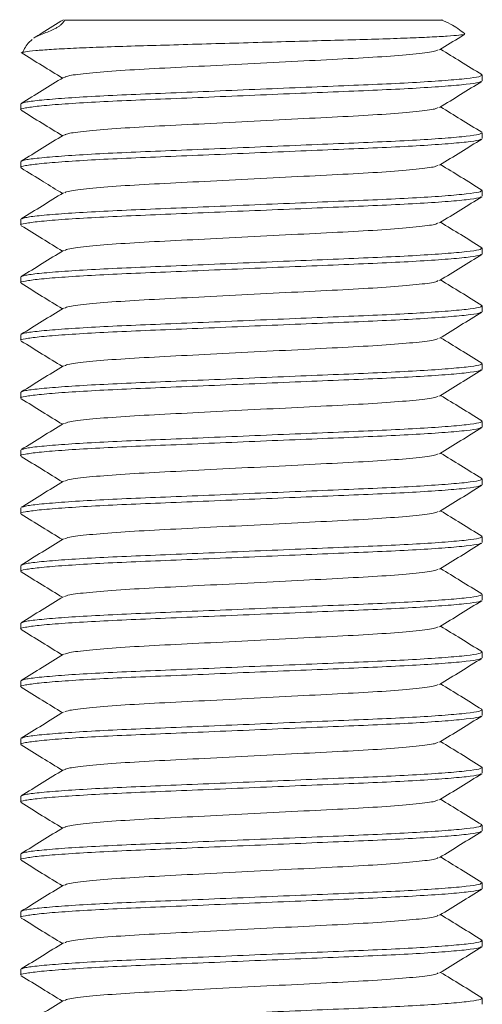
# Model space of a CAD drawing. Header units: millimetres. Extents: x 119 to 206, y 60 to 181.
# Tile 3 of 5: x 130 to 138, y 112 to 129. Entities that reach past the tile are written whole.
import ezdxf

# ---------------------------------------------------------------- set-up
doc = ezdxf.new("R2010")
doc.units = ezdxf.units.MM

msp = doc.modelspace()

# ---------------------------------------------------------------- linework, layer by layer
at = {"color": 7, "linetype": 'Continuous', "lineweight": 15}
for p, q in [((137.643, 128.881), (131.085, 128.881)), ((138.302, 127.938), (138.324, 127.931)), ((138.325, 127.828), (138.325, 127.928)), ((130.325, 127.431), (130.33, 127.428)), ((130.325, 127.428), (130.325, 127.328)), ((138.325, 126.828), (138.325, 126.928)), ((130.325, 126.431), (130.33, 126.428)), ((130.325, 126.428), (130.325, 126.328)), ((138.305, 125.937), (138.324, 125.931)), ((138.325, 125.828), (138.325, 125.928)), ((130.325, 125.431), (130.33, 125.428)), ((130.325, 125.428), (130.325, 125.328)), ((138.305, 124.937), (138.324, 124.931)), ((138.325, 124.828), (138.325, 124.928)), ((130.325, 124.431), (130.33, 124.428)), ((130.325, 124.428), (130.325, 124.328)), ((138.304, 123.938), (138.324, 123.931)), ((138.325, 123.828), (138.325, 123.928)), ((130.325, 123.431), (130.33, 123.428)), ((130.325, 123.428), (130.325, 123.328)), ((138.325, 122.828), (138.325, 122.928)), ((130.325, 122.431), (130.33, 122.428)), ((130.325, 122.428), (130.325, 122.328)), ((138.304, 121.937), (138.324, 121.931)), ((138.325, 121.828), (138.325, 121.928)), ((130.325, 121.431), (130.33, 121.428)), ((130.325, 121.428), (130.325, 121.328)), ((138.305, 120.937), (138.324, 120.931)), ((138.325, 120.828), (138.325, 120.928)), ((130.325, 120.431), (130.33, 120.428)), ((130.325, 120.428), (130.325, 120.328)), ((138.305, 119.937), (138.324, 119.931)), ((138.325, 119.828), (138.325, 119.928)), ((130.325, 119.431), (130.33, 119.428)), ((130.325, 119.428), (130.325, 119.328)), ((138.325, 118.828), (138.325, 118.928)), ((130.325, 118.431), (130.33, 118.428)), ((130.325, 118.428), (130.325, 118.328)), ((138.303, 117.938), (138.324, 117.931)), ((138.325, 117.828), (138.325, 117.928)), ((130.325, 117.431), (130.33, 117.428)), ((130.325, 117.428), (130.325, 117.328)), ((138.305, 116.937), (138.324, 116.931)), ((138.325, 116.828), (138.325, 116.928)), ((130.325, 116.431), (130.33, 116.428)), ((130.325, 116.428), (130.325, 116.328)), ((138.304, 115.938), (138.324, 115.931)), ((138.325, 115.828), (138.325, 115.928)), ((130.325, 115.431), (130.33, 115.428)), ((130.325, 115.428), (130.325, 115.328)), ((138.302, 114.938), (138.324, 114.931)), ((138.325, 114.828), (138.325, 114.928)), ((130.325, 114.431), (130.33, 114.428)), ((130.325, 114.428), (130.325, 114.328)), ((138.325, 113.828), (138.325, 113.928)), ((130.325, 113.431), (130.33, 113.428)), ((130.325, 113.428), (130.325, 113.328)), ((138.305, 112.937), (138.324, 112.931)), ((138.325, 112.828), (138.325, 112.928)), ((130.325, 112.431), (130.33, 112.428)), ((130.325, 112.428), (130.325, 112.328)), ((138.304, 111.937), (138.324, 111.931)), ((138.325, 111.828), (138.325, 111.928))]:
    msp.add_line(p, q, dxfattribs=at)
for points, knots in [([(131.065, 128.889), (130.943, 128.814), (130.771, 128.708), (130.6, 128.602), (130.55, 128.572)], [0, 0, 0, 0, 0.711645, 1, 1, 1, 1]), ([(131.085, 128.881), (131.079, 128.871), (131.069, 128.855), (131.048, 128.826), (131.021, 128.799), (130.996, 128.78), (130.975, 128.766), (130.949, 128.75), (130.914, 128.732), (130.841, 128.697), (130.739, 128.656), (130.637, 128.614), (130.567, 128.585), (130.554, 128.572), (130.552, 128.57)], [0, 0, 0, 0, 0.127335, 0.21958, 0.265995, 0.284585, 0.303349, 0.319896, 0.343284, 0.386753, 0.523144, 0.730976, 0.944303, 1, 1, 1, 1]), ([(138.016, 128.648), (137.938, 128.708), (137.814, 128.805), (137.668, 128.864), (137.613, 128.886)], [0, 0, 0, 0, 0.6250863, 1, 1, 1, 1]), ([(130.348, 128.316), (130.36, 128.322), (130.385, 128.334), (130.565, 128.353), (130.846, 128.374), (131.222, 128.394), (131.688, 128.414), (132.223, 128.432), (132.822, 128.448), (133.453, 128.467), (134.109, 128.485), (134.758, 128.504), (135.396, 128.522), (135.995, 128.539), (136.55, 128.554), (137.029, 128.57), (137.428, 128.588), (137.732, 128.604), (137.933, 128.621), (138.032, 128.635), (138.019, 128.642), (138.014, 128.645)], [0, 0, 0, 0, 0.05256, 0.10909, 0.163123, 0.21873, 0.27266, 0.328154, 0.382111, 0.437691, 0.4907, 0.54526, 0.598032, 0.652334, 0.705124, 0.759505, 0.811299, 0.86462, 0.916011, 0.968891, 1, 1, 1, 1]), ([(130.526, 128.544), (130.508, 128.53), (130.431, 128.47), (130.387, 128.381), (130.353, 128.313)], [0, 0, 0, 0, 0.235439, 1, 1, 1, 1]), ([(137.585, 128.368), (137.707, 128.443), (137.852, 128.532), (137.997, 128.622), (138.019, 128.636)], [0, 0, 0, 0, 0.843066, 1, 1, 1, 1]), ([(137.561, 128.367), (137.547, 128.359), (137.514, 128.337), (137.207, 128.297), (136.694, 128.253), (136.018, 128.214), (135.232, 128.175), (134.373, 128.131), (133.511, 128.086), (132.715, 128.047), (132.024, 128.008), (131.489, 127.964), (131.153, 127.923), (131.105, 127.9), (131.084, 127.89)], [0, 0, 0, 0, 0.056667, 0.145574, 0.234481, 0.320345, 0.406208, 0.495116, 0.584023, 0.669886, 0.75575, 0.844657, 0.933565, 1, 1, 1, 1]), ([(138.317, 127.938), (138.194, 128.013), (137.956, 128.16), (137.718, 128.307), (137.602, 128.378)], [0, 0, 0, 0, 0.513248, 1, 1, 1, 1]), ([(130.332, 128.32), (130.454, 128.244), (130.693, 128.097), (130.931, 127.95), (131.048, 127.878)], [0, 0, 0, 0, 0.512595, 1, 1, 1, 1]), ([(138.298, 127.818), (138.291, 127.813), (138.269, 127.797), (138.065, 127.769), (137.704, 127.736), (137.204, 127.703), (136.606, 127.673), (135.926, 127.645), (135.178, 127.614), (134.383, 127.581), (133.586, 127.547), (132.832, 127.516), (132.141, 127.488), (131.528, 127.458), (131.013, 127.425), (130.622, 127.392), (130.397, 127.359), (130.304, 127.34), (130.328, 127.329), (130.33, 127.328)], [0, 0, 0, 0, 0.0359095, 0.1003319, 0.1656177, 0.2304689, 0.293638, 0.3554204, 0.4192797, 0.48442, 0.5495603, 0.6134196, 0.675202, 0.7383711, 0.8032223, 0.8685081, 0.9329305, 0.9952907, 1, 1, 1, 1]), ([(131.065, 127.889), (130.943, 127.814), (130.699, 127.663), (130.454, 127.512), (130.332, 127.437)], [0, 0, 0, 0, 0.49991, 1, 1, 1, 1]), ([(138.32, 127.928), (138.31, 127.92), (138.288, 127.901), (138.068, 127.869), (137.703, 127.836), (137.205, 127.803), (136.606, 127.773), (135.926, 127.745), (135.178, 127.714), (134.383, 127.681), (133.586, 127.647), (132.832, 127.616), (132.141, 127.588), (131.528, 127.558), (131.011, 127.525), (130.628, 127.492), (130.394, 127.462), (130.36, 127.445), (130.345, 127.437)], [0, 0, 0, 0, 0.057505, 0.121765, 0.186886, 0.251574, 0.314583, 0.37621, 0.439908, 0.504884, 0.56986, 0.633558, 0.695184, 0.758194, 0.822881, 0.888002, 0.952262, 1, 1, 1, 1]), ([(137.583, 127.367), (137.705, 127.442), (137.949, 127.593), (138.194, 127.743), (138.316, 127.819)], [0, 0, 0, 0, 0.499918, 1, 1, 1, 1]), ([(130.331, 127.32), (130.454, 127.245), (130.693, 127.097), (130.931, 126.95), (131.048, 126.878)], [0, 0, 0, 0, 0.5121015, 1, 1, 1, 1]), ([(137.558, 127.366), (137.545, 127.358), (137.512, 127.336), (137.207, 127.297), (136.694, 127.253), (136.018, 127.214), (135.232, 127.175), (134.373, 127.131), (133.511, 127.086), (132.715, 127.047), (132.024, 127.008), (131.489, 126.964), (131.153, 126.923), (131.104, 126.9), (131.084, 126.889)], [0, 0, 0, 0, 0.054431, 0.14354, 0.232648, 0.318705, 0.404762, 0.493871, 0.582979, 0.669036, 0.755093, 0.844202, 0.93331, 1, 1, 1, 1]), ([(138.316, 126.938), (138.194, 127.014), (137.956, 127.16), (137.718, 127.307), (137.602, 127.378)], [0, 0, 0, 0, 0.513529, 1, 1, 1, 1]), ([(138.3, 126.819), (138.292, 126.813), (138.271, 126.798), (138.066, 126.769), (137.704, 126.736), (137.204, 126.703), (136.606, 126.673), (135.926, 126.645), (135.178, 126.614), (134.383, 126.581), (133.586, 126.547), (132.832, 126.516), (132.141, 126.488), (131.528, 126.458), (131.013, 126.425), (130.622, 126.392), (130.397, 126.359), (130.304, 126.34), (130.328, 126.329), (130.33, 126.328)], [0, 0, 0, 0, 0.038087, 0.102364, 0.167502, 0.232207, 0.295233, 0.356876, 0.420591, 0.485584, 0.550578, 0.614293, 0.675936, 0.738962, 0.803667, 0.868805, 0.933082, 0.995301, 1, 1, 1, 1]), ([(131.065, 126.889), (130.943, 126.814), (130.699, 126.663), (130.454, 126.512), (130.332, 126.437)], [0, 0, 0, 0, 0.499921, 1, 1, 1, 1]), ([(138.32, 126.928), (138.31, 126.92), (138.288, 126.901), (138.068, 126.869), (137.703, 126.836), (137.205, 126.803), (136.606, 126.773), (135.926, 126.745), (135.178, 126.714), (134.383, 126.681), (133.586, 126.647), (132.832, 126.616), (132.141, 126.588), (131.528, 126.558), (131.011, 126.525), (130.628, 126.492), (130.394, 126.462), (130.36, 126.445), (130.345, 126.437)], [0, 0, 0, 0, 0.057517, 0.121789, 0.186923, 0.251623, 0.314645, 0.376284, 0.439994, 0.504983, 0.569971, 0.633682, 0.69532, 0.758342, 0.823043, 0.888176, 0.952449, 1, 1, 1, 1]), ([(137.585, 126.368), (137.707, 126.443), (137.951, 126.594), (138.196, 126.744), (138.318, 126.82)], [0, 0, 0, 0, 0.4999201, 1, 1, 1, 1]), ([(130.333, 126.319), (130.461, 126.24), (130.7, 126.093), (130.938, 125.946), (131.048, 125.878)], [0, 0, 0, 0, 0.539638, 1, 1, 1, 1]), ([(137.561, 126.367), (137.548, 126.359), (137.514, 126.337), (137.207, 126.297), (136.694, 126.253), (136.018, 126.214), (135.232, 126.175), (134.373, 126.131), (133.511, 126.086), (132.715, 126.047), (132.024, 126.008), (131.49, 125.964), (131.156, 125.923), (131.108, 125.9), (131.088, 125.891)], [0, 0, 0, 0, 0.056863, 0.146001, 0.235138, 0.321224, 0.407309, 0.496447, 0.585584, 0.67167, 0.757755, 0.846893, 0.93603, 1, 1, 1, 1]), ([(138.318, 125.937), (138.196, 126.012), (137.957, 126.159), (137.719, 126.307), (137.602, 126.378)], [0, 0, 0, 0, 0.512207, 1, 1, 1, 1]), ([(138.3, 125.819), (138.292, 125.813), (138.271, 125.798), (138.066, 125.769), (137.704, 125.736), (137.204, 125.703), (136.606, 125.673), (135.926, 125.645), (135.178, 125.614), (134.383, 125.581), (133.586, 125.547), (132.832, 125.516), (132.141, 125.488), (131.528, 125.458), (131.013, 125.425), (130.622, 125.392), (130.397, 125.359), (130.304, 125.34), (130.328, 125.329), (130.33, 125.328)], [0, 0, 0, 0, 0.0380708, 0.1023487, 0.1674882, 0.232194, 0.2952215, 0.3568654, 0.4205815, 0.4855758, 0.5505701, 0.6142862, 0.6759301, 0.7389576, 0.8036634, 0.8688029, 0.9330808, 0.9953013, 1, 1, 1, 1]), ([(131.067, 125.89), (130.945, 125.815), (130.701, 125.664), (130.456, 125.514), (130.334, 125.438)], [0, 0, 0, 0, 0.499916, 1, 1, 1, 1]), ([(138.32, 125.928), (138.31, 125.92), (138.288, 125.901), (138.068, 125.869), (137.703, 125.836), (137.205, 125.803), (136.606, 125.773), (135.926, 125.745), (135.178, 125.714), (134.383, 125.681), (133.586, 125.647), (132.832, 125.616), (132.141, 125.588), (131.528, 125.558), (131.011, 125.525), (130.628, 125.492), (130.397, 125.462), (130.363, 125.446), (130.349, 125.439)], [0, 0, 0, 0, 0.057661, 0.122094, 0.187391, 0.252254, 0.315434, 0.377227, 0.441097, 0.506249, 0.5714, 0.635271, 0.697064, 0.760244, 0.825106, 0.890403, 0.954836, 1, 1, 1, 1]), ([(137.584, 125.367), (137.707, 125.443), (137.951, 125.594), (138.196, 125.744), (138.318, 125.82)], [0, 0, 0, 0, 0.499908, 1, 1, 1, 1]), ([(130.333, 125.319), (130.456, 125.243), (130.694, 125.097), (130.932, 124.95), (131.048, 124.878)], [0, 0, 0, 0, 0.513402, 1, 1, 1, 1]), ([(137.56, 125.367), (137.547, 125.359), (137.514, 125.337), (137.207, 125.297), (136.694, 125.253), (136.018, 125.214), (135.232, 125.175), (134.373, 125.131), (133.511, 125.086), (132.715, 125.047), (132.024, 125.008), (131.49, 124.964), (131.154, 124.923), (131.106, 124.9), (131.085, 124.89)], [0, 0, 0, 0, 0.0564406, 0.1454617, 0.2344827, 0.3204559, 0.4064291, 0.4954502, 0.5844712, 0.6704444, 0.7564176, 0.8454386, 0.9344597, 1, 1, 1, 1]), ([(138.318, 124.937), (138.196, 125.013), (137.957, 125.16), (137.718, 125.307), (137.602, 125.378)], [0, 0, 0, 0, 0.512422, 1, 1, 1, 1]), ([(138.32, 124.928), (138.31, 124.92), (138.288, 124.901), (138.068, 124.869), (137.703, 124.836), (137.205, 124.803), (136.606, 124.773), (135.926, 124.745), (135.178, 124.714), (134.383, 124.681), (133.586, 124.647), (132.832, 124.616), (132.141, 124.588), (131.528, 124.558), (131.011, 124.525), (130.628, 124.492), (130.396, 124.462), (130.361, 124.445), (130.347, 124.438)], [0, 0, 0, 0, 0.057585, 0.121933, 0.187143, 0.25192, 0.315016, 0.376727, 0.440513, 0.505578, 0.570643, 0.634429, 0.69614, 0.759237, 0.824013, 0.889224, 0.953572, 1, 1, 1, 1]), ([(138.301, 124.82), (138.293, 124.814), (138.272, 124.798), (138.066, 124.769), (137.704, 124.736), (137.204, 124.703), (136.606, 124.673), (135.926, 124.645), (135.178, 124.614), (134.383, 124.581), (133.586, 124.547), (132.832, 124.516), (132.141, 124.488), (131.528, 124.458), (131.013, 124.425), (130.622, 124.392), (130.397, 124.359), (130.304, 124.34), (130.328, 124.329), (130.33, 124.328)], [0, 0, 0, 0, 0.038712, 0.102947, 0.168043, 0.232706, 0.295691, 0.357294, 0.420968, 0.485919, 0.55087, 0.614543, 0.676146, 0.739132, 0.803794, 0.86889, 0.933125, 0.995304, 1, 1, 1, 1]), ([(131.066, 124.89), (130.944, 124.814), (130.699, 124.664), (130.455, 124.513), (130.333, 124.438)], [0, 0, 0, 0, 0.499926, 1, 1, 1, 1]), ([(137.585, 124.368), (137.707, 124.443), (137.952, 124.594), (138.196, 124.745), (138.318, 124.82)], [0, 0, 0, 0, 0.499912, 1, 1, 1, 1]), ([(130.332, 124.32), (130.454, 124.244), (130.693, 124.097), (130.931, 123.95), (131.048, 123.878)], [0, 0, 0, 0, 0.5124853, 1, 1, 1, 1]), ([(137.561, 124.367), (137.548, 124.359), (137.514, 124.337), (137.207, 124.297), (136.694, 124.253), (136.018, 124.214), (135.232, 124.175), (134.373, 124.131), (133.511, 124.086), (132.715, 124.047), (132.024, 124.008), (131.489, 123.964), (131.153, 123.923), (131.104, 123.899), (131.084, 123.889)], [0, 0, 0, 0, 0.057126, 0.145973, 0.23482, 0.320626, 0.406431, 0.495279, 0.584126, 0.669931, 0.755737, 0.844584, 0.933431, 1, 1, 1, 1]), ([(138.318, 123.937), (138.195, 124.013), (137.957, 124.16), (137.718, 124.307), (137.602, 124.378)], [0, 0, 0, 0, 0.5124627, 1, 1, 1, 1]), ([(138.32, 123.928), (138.31, 123.92), (138.288, 123.901), (138.068, 123.869), (137.703, 123.836), (137.205, 123.803), (136.606, 123.773), (135.926, 123.745), (135.178, 123.714), (134.383, 123.681), (133.586, 123.647), (132.832, 123.616), (132.141, 123.588), (131.528, 123.558), (131.011, 123.525), (130.627, 123.492), (130.394, 123.462), (130.36, 123.445), (130.345, 123.437)], [0, 0, 0, 0, 0.057496, 0.1217452, 0.1868555, 0.2515324, 0.3145317, 0.3761481, 0.4398357, 0.5048009, 0.5697661, 0.6334537, 0.6950701, 0.7580694, 0.8227463, 0.8878566, 0.9521058, 1, 1, 1, 1]), ([(138.298, 123.818), (138.291, 123.813), (138.27, 123.797), (138.066, 123.769), (137.704, 123.736), (137.204, 123.703), (136.606, 123.673), (135.926, 123.645), (135.178, 123.614), (134.383, 123.581), (133.586, 123.547), (132.832, 123.516), (132.141, 123.488), (131.528, 123.458), (131.013, 123.425), (130.622, 123.392), (130.397, 123.359), (130.304, 123.34), (130.328, 123.329), (130.33, 123.328)], [0, 0, 0, 0, 0.036201, 0.100604, 0.16587, 0.230702, 0.293852, 0.355616, 0.419456, 0.484576, 0.549697, 0.613537, 0.6753, 0.73845, 0.803282, 0.868548, 0.932951, 0.995292, 1, 1, 1, 1]), ([(131.065, 123.889), (130.943, 123.814), (130.698, 123.663), (130.454, 123.512), (130.332, 123.437)], [0, 0, 0, 0, 0.499911, 1, 1, 1, 1]), ([(137.583, 123.367), (137.705, 123.442), (137.95, 123.593), (138.194, 123.743), (138.316, 123.819)], [0, 0, 0, 0, 0.499923, 1, 1, 1, 1]), ([(130.332, 123.32), (130.454, 123.244), (130.693, 123.097), (130.931, 122.95), (131.048, 122.878)], [0, 0, 0, 0, 0.5123209, 1, 1, 1, 1]), ([(137.558, 123.366), (137.546, 123.358), (137.512, 123.336), (137.207, 123.297), (136.694, 123.253), (136.018, 123.214), (135.232, 123.175), (134.373, 123.131), (133.511, 123.086), (132.715, 123.047), (132.024, 123.008), (131.489, 122.964), (131.153, 122.923), (131.105, 122.9), (131.084, 122.89)], [0, 0, 0, 0, 0.0548852, 0.1439855, 0.2330858, 0.3191356, 0.4051854, 0.4942857, 0.5833861, 0.6694358, 0.7554856, 0.8445859, 0.9336863, 1, 1, 1, 1]), ([(138.316, 122.938), (138.193, 123.014), (137.956, 123.16), (137.718, 123.307), (137.602, 123.378)], [0, 0, 0, 0, 0.513809, 1, 1, 1, 1]), ([(131.065, 122.889), (130.943, 122.814), (130.699, 122.663), (130.454, 122.513), (130.332, 122.437)], [0, 0, 0, 0, 0.499916, 1, 1, 1, 1]), ([(138.32, 122.928), (138.31, 122.92), (138.288, 122.901), (138.068, 122.869), (137.703, 122.836), (137.205, 122.803), (136.606, 122.773), (135.926, 122.745), (135.178, 122.714), (134.383, 122.681), (133.586, 122.647), (132.832, 122.616), (132.141, 122.588), (131.528, 122.558), (131.011, 122.525), (130.628, 122.492), (130.395, 122.462), (130.36, 122.445), (130.345, 122.438)], [0, 0, 0, 0, 0.057529, 0.121814, 0.186962, 0.251675, 0.31471, 0.376362, 0.440086, 0.505088, 0.57009, 0.633814, 0.695465, 0.7585, 0.823214, 0.888361, 0.952647, 1, 1, 1, 1]), ([(138.299, 122.819), (138.291, 122.813), (138.27, 122.798), (138.066, 122.769), (137.704, 122.736), (137.204, 122.703), (136.606, 122.673), (135.926, 122.645), (135.178, 122.614), (134.383, 122.581), (133.586, 122.547), (132.832, 122.516), (132.141, 122.488), (131.528, 122.458), (131.013, 122.425), (130.622, 122.392), (130.397, 122.359), (130.304, 122.34), (130.328, 122.329), (130.33, 122.328)], [0, 0, 0, 0, 0.036767, 0.101132, 0.16636, 0.231153, 0.294266, 0.355994, 0.419796, 0.484879, 0.549961, 0.613763, 0.675491, 0.738604, 0.803397, 0.868625, 0.93299, 0.995295, 1, 1, 1, 1]), ([(137.584, 122.367), (137.706, 122.442), (137.95, 122.593), (138.195, 122.744), (138.317, 122.819)], [0, 0, 0, 0, 0.499917, 1, 1, 1, 1]), ([(137.559, 122.367), (137.546, 122.358), (137.512, 122.336), (137.207, 122.297), (136.694, 122.253), (136.018, 122.214), (135.232, 122.175), (134.373, 122.131), (133.511, 122.086), (132.715, 122.047), (132.024, 122.008), (131.49, 121.964), (131.155, 121.923), (131.107, 121.9), (131.087, 121.89)], [0, 0, 0, 0, 0.0554034, 0.1446136, 0.2338238, 0.3199796, 0.4061355, 0.4953457, 0.5845559, 0.6707118, 0.7568676, 0.8460778, 0.935288, 1, 1, 1, 1]), ([(138.318, 121.937), (138.196, 122.013), (137.957, 122.16), (137.718, 122.307), (137.602, 122.378)], [0, 0, 0, 0, 0.5123469, 1, 1, 1, 1]), ([(130.332, 122.32), (130.454, 122.244), (130.693, 122.097), (130.931, 121.95), (131.048, 121.878)], [0, 0, 0, 0, 0.512146, 1, 1, 1, 1]), ([(131.067, 121.89), (130.944, 121.815), (130.7, 121.664), (130.456, 121.513), (130.333, 121.438)], [0, 0, 0, 0, 0.499916, 1, 1, 1, 1]), ([(138.32, 121.928), (138.31, 121.92), (138.288, 121.901), (138.068, 121.869), (137.703, 121.836), (137.205, 121.803), (136.606, 121.773), (135.926, 121.745), (135.178, 121.714), (134.383, 121.681), (133.586, 121.647), (132.832, 121.616), (132.141, 121.588), (131.528, 121.558), (131.011, 121.525), (130.628, 121.492), (130.396, 121.462), (130.362, 121.445), (130.348, 121.438)], [0, 0, 0, 0, 0.057622, 0.122013, 0.187266, 0.252085, 0.315223, 0.376974, 0.440802, 0.50591, 0.571018, 0.634845, 0.696597, 0.759735, 0.824554, 0.889807, 0.954197, 1, 1, 1, 1]), ([(138.3, 121.819), (138.292, 121.813), (138.271, 121.798), (138.066, 121.769), (137.704, 121.736), (137.204, 121.703), (136.606, 121.673), (135.926, 121.645), (135.178, 121.614), (134.383, 121.581), (133.586, 121.547), (132.832, 121.516), (132.141, 121.488), (131.528, 121.458), (131.013, 121.425), (130.622, 121.392), (130.397, 121.359), (130.304, 121.34), (130.328, 121.329), (130.33, 121.328)], [0, 0, 0, 0, 0.037683, 0.101987, 0.167153, 0.231885, 0.294937, 0.356606, 0.420348, 0.485368, 0.550389, 0.614131, 0.6758, 0.738852, 0.803584, 0.86875, 0.933054, 0.995299, 1, 1, 1, 1]), ([(137.584, 121.367), (137.706, 121.443), (137.951, 121.593), (138.195, 121.744), (138.318, 121.819)], [0, 0, 0, 0, 0.499912, 1, 1, 1, 1]), ([(137.56, 121.367), (137.547, 121.358), (137.513, 121.337), (137.207, 121.297), (136.694, 121.253), (136.018, 121.214), (135.232, 121.175), (134.373, 121.131), (133.511, 121.086), (132.715, 121.047), (132.024, 121.008), (131.49, 120.964), (131.155, 120.923), (131.107, 120.9), (131.087, 120.891)], [0, 0, 0, 0, 0.0562244, 0.1453815, 0.2345385, 0.3206431, 0.4067476, 0.4959047, 0.5850617, 0.6711662, 0.7572708, 0.8464278, 0.9355849, 1, 1, 1, 1]), ([(138.318, 120.937), (138.196, 121.012), (137.957, 121.159), (137.718, 121.307), (137.602, 121.378)], [0, 0, 0, 0, 0.512334, 1, 1, 1, 1]), ([(130.334, 121.319), (130.456, 121.243), (130.694, 121.097), (130.932, 120.95), (131.048, 120.878)], [0, 0, 0, 0, 0.513536, 1, 1, 1, 1]), ([(131.067, 120.89), (130.945, 120.815), (130.7, 120.664), (130.456, 120.514), (130.334, 120.438)], [0, 0, 0, 0, 0.499924, 1, 1, 1, 1]), ([(138.32, 120.928), (138.31, 120.92), (138.288, 120.901), (138.068, 120.869), (137.703, 120.836), (137.205, 120.803), (136.606, 120.773), (135.926, 120.745), (135.178, 120.714), (134.383, 120.681), (133.586, 120.647), (132.832, 120.616), (132.141, 120.588), (131.528, 120.558), (131.011, 120.525), (130.628, 120.492), (130.397, 120.462), (130.363, 120.445), (130.348, 120.439)], [0, 0, 0, 0, 0.05765, 0.122072, 0.187357, 0.252207, 0.315376, 0.377157, 0.441016, 0.506155, 0.571295, 0.635153, 0.696935, 0.760104, 0.824954, 0.890239, 0.954661, 1, 1, 1, 1]), ([(138.301, 120.82), (138.293, 120.814), (138.272, 120.798), (138.066, 120.769), (137.704, 120.736), (137.204, 120.703), (136.606, 120.673), (135.926, 120.645), (135.178, 120.614), (134.383, 120.581), (133.586, 120.547), (132.832, 120.516), (132.141, 120.488), (131.528, 120.458), (131.013, 120.425), (130.622, 120.392), (130.397, 120.359), (130.304, 120.34), (130.328, 120.329), (130.33, 120.328)], [0, 0, 0, 0, 0.0386415, 0.1028813, 0.1679821, 0.2326495, 0.2956396, 0.357247, 0.4209253, 0.485881, 0.5508367, 0.614515, 0.6761224, 0.7391124, 0.8037799, 0.8688807, 0.9331205, 0.9953041, 1, 1, 1, 1]), ([(137.585, 120.368), (137.707, 120.443), (137.951, 120.594), (138.196, 120.745), (138.318, 120.82)], [0, 0, 0, 0, 0.499907, 1, 1, 1, 1]), ([(130.332, 120.32), (130.454, 120.244), (130.693, 120.097), (130.931, 119.95), (131.048, 119.878)], [0, 0, 0, 0, 0.512677, 1, 1, 1, 1]), ([(137.561, 120.367), (137.548, 120.359), (137.514, 120.337), (137.207, 120.297), (136.694, 120.253), (136.018, 120.214), (135.232, 120.175), (134.373, 120.131), (133.511, 120.086), (132.715, 120.047), (132.024, 120.008), (131.489, 119.964), (131.153, 119.923), (131.104, 119.899), (131.084, 119.889)], [0, 0, 0, 0, 0.056939, 0.145799, 0.23466, 0.320479, 0.406297, 0.495158, 0.584019, 0.669838, 0.755656, 0.844517, 0.933378, 1, 1, 1, 1]), ([(138.318, 119.937), (138.196, 120.012), (137.957, 120.16), (137.718, 120.307), (137.602, 120.378)], [0, 0, 0, 0, 0.512211, 1, 1, 1, 1]), ([(138.3, 119.819), (138.292, 119.813), (138.271, 119.798), (138.066, 119.769), (137.704, 119.736), (137.204, 119.703), (136.606, 119.673), (135.926, 119.645), (135.178, 119.614), (134.383, 119.581), (133.586, 119.547), (132.832, 119.516), (132.141, 119.488), (131.528, 119.458), (131.013, 119.425), (130.622, 119.392), (130.397, 119.359), (130.304, 119.34), (130.328, 119.329), (130.33, 119.328)], [0, 0, 0, 0, 0.037668, 0.101973, 0.16714, 0.231873, 0.294927, 0.356596, 0.420339, 0.485361, 0.550382, 0.614125, 0.675795, 0.738848, 0.803581, 0.868748, 0.933053, 0.995299, 1, 1, 1, 1]), ([(131.065, 119.889), (130.943, 119.814), (130.698, 119.663), (130.454, 119.512), (130.332, 119.437)], [0, 0, 0, 0, 0.499913, 1, 1, 1, 1]), ([(138.32, 119.928), (138.31, 119.92), (138.288, 119.901), (138.068, 119.869), (137.703, 119.836), (137.205, 119.803), (136.606, 119.773), (135.926, 119.745), (135.178, 119.714), (134.383, 119.681), (133.586, 119.647), (132.832, 119.616), (132.141, 119.588), (131.528, 119.558), (131.011, 119.525), (130.627, 119.492), (130.394, 119.462), (130.36, 119.445), (130.345, 119.437)], [0, 0, 0, 0, 0.057497, 0.121748, 0.186859, 0.251538, 0.314538, 0.376156, 0.439845, 0.504811, 0.569778, 0.633467, 0.695084, 0.758085, 0.822763, 0.887875, 0.952125, 1, 1, 1, 1]), ([(137.584, 119.367), (137.707, 119.443), (137.951, 119.594), (138.195, 119.744), (138.317, 119.819)], [0, 0, 0, 0, 0.499923, 1, 1, 1, 1]), ([(130.332, 119.32), (130.454, 119.244), (130.693, 119.097), (130.931, 118.95), (131.048, 118.878)], [0, 0, 0, 0, 0.512555, 1, 1, 1, 1]), ([(137.56, 119.367), (137.547, 119.359), (137.514, 119.337), (137.207, 119.297), (136.694, 119.253), (136.018, 119.214), (135.232, 119.175), (134.373, 119.131), (133.511, 119.086), (132.715, 119.047), (132.024, 119.008), (131.489, 118.964), (131.153, 118.923), (131.105, 118.9), (131.084, 118.89)], [0, 0, 0, 0, 0.056394, 0.145349, 0.234303, 0.320213, 0.406122, 0.495077, 0.584032, 0.669941, 0.75585, 0.844805, 0.93376, 1, 1, 1, 1]), ([(138.316, 118.938), (138.194, 119.014), (137.956, 119.16), (137.718, 119.307), (137.602, 119.378)], [0, 0, 0, 0, 0.51374, 1, 1, 1, 1]), ([(138.298, 118.818), (138.291, 118.813), (138.269, 118.797), (138.065, 118.769), (137.704, 118.736), (137.204, 118.703), (136.606, 118.673), (135.926, 118.645), (135.178, 118.614), (134.383, 118.581), (133.586, 118.547), (132.832, 118.516), (132.141, 118.488), (131.528, 118.458), (131.013, 118.425), (130.622, 118.392), (130.397, 118.359), (130.304, 118.34), (130.328, 118.329), (130.33, 118.328)], [0, 0, 0, 0, 0.035998, 0.100415, 0.165694, 0.23054, 0.293703, 0.35548, 0.419333, 0.484467, 0.549602, 0.613455, 0.675232, 0.738395, 0.80324, 0.86852, 0.932937, 0.995291, 1, 1, 1, 1]), ([(131.065, 118.889), (130.943, 118.814), (130.699, 118.663), (130.454, 118.513), (130.332, 118.437)], [0, 0, 0, 0, 0.499913, 1, 1, 1, 1]), ([(138.32, 118.928), (138.31, 118.92), (138.288, 118.901), (138.068, 118.869), (137.703, 118.836), (137.205, 118.803), (136.606, 118.773), (135.926, 118.745), (135.178, 118.714), (134.383, 118.681), (133.586, 118.647), (132.832, 118.616), (132.141, 118.588), (131.528, 118.558), (131.011, 118.525), (130.628, 118.492), (130.395, 118.462), (130.36, 118.445), (130.345, 118.437)], [0, 0, 0, 0, 0.057522, 0.1218, 0.186939, 0.251645, 0.314673, 0.376317, 0.440033, 0.505027, 0.570022, 0.633738, 0.695382, 0.758409, 0.823115, 0.888255, 0.952533, 1, 1, 1, 1]), ([(137.583, 118.367), (137.705, 118.442), (137.949, 118.593), (138.194, 118.743), (138.316, 118.819)], [0, 0, 0, 0, 0.4999169, 1, 1, 1, 1]), ([(130.331, 118.32), (130.454, 118.245), (130.692, 118.098), (130.931, 117.95), (131.048, 117.878)], [0, 0, 0, 0, 0.5120706, 1, 1, 1, 1]), ([(137.558, 118.366), (137.545, 118.358), (137.512, 118.336), (137.207, 118.297), (136.694, 118.253), (136.018, 118.214), (135.232, 118.175), (134.373, 118.131), (133.511, 118.086), (132.715, 118.047), (132.024, 118.008), (131.49, 117.964), (131.154, 117.923), (131.106, 117.9), (131.085, 117.89)], [0, 0, 0, 0, 0.0545643, 0.1437633, 0.2329623, 0.3191074, 0.4052524, 0.4944515, 0.5836505, 0.6697955, 0.7559406, 0.8451396, 0.9343386, 1, 1, 1, 1]), ([(138.317, 117.938), (138.195, 118.013), (137.957, 118.16), (137.718, 118.307), (137.602, 118.378)], [0, 0, 0, 0, 0.512704, 1, 1, 1, 1]), ([(138.32, 117.928), (138.31, 117.92), (138.288, 117.901), (138.068, 117.869), (137.703, 117.836), (137.205, 117.803), (136.606, 117.773), (135.926, 117.745), (135.178, 117.714), (134.383, 117.681), (133.586, 117.647), (132.832, 117.616), (132.141, 117.588), (131.528, 117.558), (131.011, 117.525), (130.628, 117.492), (130.395, 117.462), (130.36, 117.445), (130.346, 117.438)], [0, 0, 0, 0, 0.057541, 0.121841, 0.187003, 0.25173, 0.314779, 0.376444, 0.440182, 0.505198, 0.570215, 0.633952, 0.695617, 0.758666, 0.823394, 0.888556, 0.952855, 1, 1, 1, 1]), ([(138.3, 117.819), (138.292, 117.813), (138.271, 117.798), (138.066, 117.769), (137.704, 117.736), (137.204, 117.703), (136.606, 117.673), (135.926, 117.645), (135.178, 117.614), (134.383, 117.581), (133.586, 117.547), (132.832, 117.516), (132.141, 117.488), (131.528, 117.458), (131.013, 117.425), (130.622, 117.392), (130.397, 117.359), (130.304, 117.34), (130.328, 117.329), (130.33, 117.328)], [0, 0, 0, 0, 0.037951, 0.1022369, 0.1673845, 0.2320984, 0.2951337, 0.3567853, 0.4205093, 0.4855117, 0.5505141, 0.6142381, 0.6758898, 0.7389251, 0.803639, 0.8687865, 0.9330725, 0.9953007, 1, 1, 1, 1]), ([(131.066, 117.89), (130.944, 117.814), (130.699, 117.663), (130.455, 117.513), (130.332, 117.437)], [0, 0, 0, 0, 0.499897, 1, 1, 1, 1]), ([(137.585, 117.368), (137.707, 117.443), (137.951, 117.594), (138.195, 117.744), (138.318, 117.82)], [0, 0, 0, 0, 0.4999195, 1, 1, 1, 1]), ([(130.333, 117.319), (130.455, 117.244), (130.694, 117.097), (130.932, 116.95), (131.048, 116.878)], [0, 0, 0, 0, 0.512994, 1, 1, 1, 1]), ([(137.56, 117.367), (137.547, 117.359), (137.514, 117.337), (137.207, 117.297), (136.694, 117.253), (136.018, 117.214), (135.232, 117.175), (134.373, 117.131), (133.511, 117.086), (132.715, 117.047), (132.024, 117.008), (131.49, 116.964), (131.156, 116.923), (131.108, 116.9), (131.088, 116.891)], [0, 0, 0, 0, 0.05672, 0.145889, 0.235058, 0.321173, 0.407289, 0.496458, 0.585627, 0.671743, 0.757858, 0.847027, 0.936196, 1, 1, 1, 1]), ([(138.318, 116.937), (138.196, 117.012), (137.957, 117.159), (137.719, 117.307), (137.602, 117.378)], [0, 0, 0, 0, 0.512237, 1, 1, 1, 1]), ([(138.32, 116.928), (138.31, 116.92), (138.288, 116.901), (138.068, 116.869), (137.703, 116.836), (137.205, 116.803), (136.606, 116.773), (135.926, 116.745), (135.178, 116.714), (134.383, 116.681), (133.586, 116.647), (132.832, 116.616), (132.141, 116.588), (131.528, 116.558), (131.011, 116.525), (130.628, 116.492), (130.397, 116.462), (130.363, 116.446), (130.349, 116.439)], [0, 0, 0, 0, 0.057677, 0.122128, 0.187443, 0.252324, 0.315521, 0.377332, 0.44122, 0.506389, 0.571559, 0.635447, 0.697257, 0.760455, 0.825335, 0.89065, 0.955102, 1, 1, 1, 1]), ([(138.3, 116.819), (138.293, 116.814), (138.271, 116.798), (138.066, 116.769), (137.704, 116.736), (137.204, 116.703), (136.606, 116.673), (135.926, 116.645), (135.178, 116.614), (134.383, 116.581), (133.586, 116.547), (132.832, 116.516), (132.141, 116.488), (131.528, 116.458), (131.013, 116.425), (130.622, 116.392), (130.397, 116.359), (130.304, 116.34), (130.328, 116.329), (130.33, 116.328)], [0, 0, 0, 0, 0.038198, 0.102467, 0.167598, 0.232295, 0.295314, 0.35695, 0.420658, 0.485644, 0.550629, 0.614337, 0.675973, 0.738992, 0.803689, 0.86882, 0.93309, 0.995302, 1, 1, 1, 1]), ([(131.067, 116.89), (130.945, 116.815), (130.701, 116.664), (130.456, 116.514), (130.334, 116.438)], [0, 0, 0, 0, 0.49992, 1, 1, 1, 1]), ([(137.584, 116.368), (137.707, 116.443), (137.951, 116.594), (138.196, 116.744), (138.318, 116.82)], [0, 0, 0, 0, 0.4999073, 1, 1, 1, 1]), ([(130.333, 116.319), (130.456, 116.244), (130.694, 116.097), (130.932, 115.95), (131.048, 115.878)], [0, 0, 0, 0, 0.513287, 1, 1, 1, 1]), ([(137.56, 116.367), (137.547, 116.359), (137.514, 116.337), (137.207, 116.297), (136.694, 116.253), (136.018, 116.214), (135.232, 116.175), (134.373, 116.131), (133.511, 116.086), (132.715, 116.047), (132.024, 116.008), (131.489, 115.964), (131.153, 115.923), (131.105, 115.9), (131.084, 115.89)], [0, 0, 0, 0, 0.056499, 0.145423, 0.234347, 0.320226, 0.406106, 0.49503, 0.583953, 0.669833, 0.755712, 0.844636, 0.93356, 1, 1, 1, 1]), ([(138.318, 115.937), (138.195, 116.013), (137.957, 116.16), (137.718, 116.307), (137.602, 116.378)], [0, 0, 0, 0, 0.512432, 1, 1, 1, 1]), ([(131.065, 115.889), (130.943, 115.814), (130.699, 115.663), (130.454, 115.512), (130.332, 115.437)], [0, 0, 0, 0, 0.499917, 1, 1, 1, 1]), ([(138.32, 115.928), (138.31, 115.92), (138.288, 115.901), (138.068, 115.869), (137.703, 115.836), (137.205, 115.803), (136.606, 115.773), (135.926, 115.745), (135.178, 115.714), (134.383, 115.681), (133.586, 115.647), (132.832, 115.616), (132.141, 115.588), (131.528, 115.558), (131.011, 115.525), (130.628, 115.492), (130.394, 115.462), (130.36, 115.445), (130.345, 115.437)], [0, 0, 0, 0, 0.057517, 0.121789, 0.186923, 0.251623, 0.314645, 0.376283, 0.439994, 0.504983, 0.569971, 0.633682, 0.69532, 0.758342, 0.823042, 0.888176, 0.952448, 1, 1, 1, 1]), ([(138.301, 115.82), (138.293, 115.814), (138.272, 115.798), (138.066, 115.769), (137.704, 115.736), (137.204, 115.703), (136.606, 115.673), (135.926, 115.645), (135.178, 115.614), (134.383, 115.581), (133.586, 115.547), (132.832, 115.516), (132.141, 115.488), (131.528, 115.458), (131.013, 115.425), (130.622, 115.392), (130.397, 115.359), (130.304, 115.34), (130.328, 115.329), (130.33, 115.328)], [0, 0, 0, 0, 0.038629, 0.102869, 0.167971, 0.232639, 0.29563, 0.357238, 0.420918, 0.485874, 0.550831, 0.61451, 0.676118, 0.739109, 0.803777, 0.868879, 0.93312, 0.995304, 1, 1, 1, 1]), ([(137.585, 115.368), (137.707, 115.443), (137.952, 115.594), (138.196, 115.745), (138.318, 115.82)], [0, 0, 0, 0, 0.499914, 1, 1, 1, 1]), ([(137.561, 115.367), (137.548, 115.359), (137.514, 115.337), (137.207, 115.297), (136.694, 115.253), (136.018, 115.214), (135.232, 115.175), (134.373, 115.131), (133.511, 115.086), (132.715, 115.047), (132.024, 115.008), (131.489, 114.964), (131.153, 114.923), (131.105, 114.9), (131.084, 114.89)], [0, 0, 0, 0, 0.057106, 0.145978, 0.23485, 0.32068, 0.40651, 0.495382, 0.584254, 0.670084, 0.755914, 0.844786, 0.933659, 1, 1, 1, 1]), ([(138.316, 114.938), (138.194, 115.013), (137.956, 115.16), (137.718, 115.307), (137.602, 115.378)], [0, 0, 0, 0, 0.5133978, 1, 1, 1, 1]), ([(130.332, 115.319), (130.455, 115.244), (130.693, 115.097), (130.931, 114.95), (131.048, 114.878)], [0, 0, 0, 0, 0.512556, 1, 1, 1, 1]), ([(131.065, 114.889), (130.943, 114.814), (130.699, 114.663), (130.454, 114.512), (130.332, 114.437)], [0, 0, 0, 0, 0.499911, 1, 1, 1, 1]), ([(138.32, 114.928), (138.31, 114.92), (138.288, 114.901), (138.068, 114.869), (137.703, 114.836), (137.205, 114.803), (136.606, 114.773), (135.926, 114.745), (135.178, 114.714), (134.383, 114.681), (133.586, 114.647), (132.832, 114.616), (132.141, 114.588), (131.528, 114.558), (131.011, 114.525), (130.628, 114.492), (130.394, 114.462), (130.36, 114.445), (130.345, 114.437)], [0, 0, 0, 0, 0.05751, 0.121774, 0.1869, 0.251592, 0.314606, 0.376238, 0.43994, 0.504921, 0.569902, 0.633604, 0.695235, 0.75825, 0.822942, 0.888068, 0.952332, 1, 1, 1, 1]), ([(138.298, 114.818), (138.291, 114.813), (138.269, 114.797), (138.065, 114.769), (137.704, 114.736), (137.204, 114.703), (136.606, 114.673), (135.926, 114.645), (135.178, 114.614), (134.383, 114.581), (133.586, 114.547), (132.832, 114.516), (132.141, 114.488), (131.528, 114.458), (131.013, 114.425), (130.622, 114.392), (130.397, 114.359), (130.304, 114.34), (130.328, 114.329), (130.33, 114.328)], [0, 0, 0, 0, 0.036017, 0.1004321, 0.1657107, 0.2305547, 0.2937167, 0.3554923, 0.4193444, 0.4844775, 0.5496105, 0.6134627, 0.6752382, 0.7384002, 0.8032442, 0.8685228, 0.9329379, 0.9952912, 1, 1, 1, 1]), ([(137.583, 114.367), (137.705, 114.442), (137.949, 114.593), (138.194, 114.743), (138.316, 114.819)], [0, 0, 0, 0, 0.499921, 1, 1, 1, 1]), ([(137.558, 114.366), (137.545, 114.358), (137.512, 114.336), (137.207, 114.297), (136.694, 114.253), (136.018, 114.214), (135.232, 114.175), (134.373, 114.131), (133.511, 114.086), (132.715, 114.047), (132.024, 114.008), (131.489, 113.964), (131.153, 113.923), (131.104, 113.899), (131.083, 113.889)], [0, 0, 0, 0, 0.054624, 0.143699, 0.232775, 0.318801, 0.404826, 0.493902, 0.582977, 0.669003, 0.755029, 0.844105, 0.93318, 1, 1, 1, 1]), ([(138.316, 113.938), (138.194, 114.013), (137.956, 114.16), (137.718, 114.307), (137.602, 114.378)], [0, 0, 0, 0, 0.513351, 1, 1, 1, 1]), ([(130.332, 114.32), (130.454, 114.245), (130.693, 114.097), (130.931, 113.95), (131.048, 113.878)], [0, 0, 0, 0, 0.512254, 1, 1, 1, 1]), ([(131.065, 113.889), (130.943, 113.814), (130.698, 113.663), (130.454, 113.512), (130.332, 113.437)], [0, 0, 0, 0, 0.499922, 1, 1, 1, 1]), ([(138.32, 113.928), (138.31, 113.92), (138.288, 113.901), (138.068, 113.869), (137.703, 113.836), (137.205, 113.803), (136.606, 113.773), (135.926, 113.745), (135.178, 113.714), (134.383, 113.681), (133.586, 113.647), (132.832, 113.616), (132.141, 113.588), (131.528, 113.558), (131.011, 113.525), (130.628, 113.492), (130.394, 113.462), (130.36, 113.445), (130.345, 113.437)], [0, 0, 0, 0, 0.057509, 0.121773, 0.186898, 0.25159, 0.314603, 0.376233, 0.439935, 0.504915, 0.569895, 0.633597, 0.695228, 0.758241, 0.822933, 0.888058, 0.952322, 1, 1, 1, 1]), ([(138.3, 113.819), (138.292, 113.813), (138.271, 113.798), (138.066, 113.769), (137.704, 113.736), (137.204, 113.703), (136.606, 113.673), (135.926, 113.645), (135.178, 113.614), (134.383, 113.581), (133.586, 113.547), (132.832, 113.516), (132.141, 113.488), (131.528, 113.458), (131.013, 113.425), (130.622, 113.392), (130.397, 113.359), (130.304, 113.34), (130.328, 113.329), (130.33, 113.328)], [0, 0, 0, 0, 0.037726, 0.102027, 0.16719, 0.231919, 0.294969, 0.356635, 0.420374, 0.485391, 0.550409, 0.614148, 0.675814, 0.738864, 0.803593, 0.868756, 0.933057, 0.9953, 1, 1, 1, 1]), ([(137.584, 113.367), (137.706, 113.443), (137.951, 113.593), (138.195, 113.744), (138.318, 113.82)], [0, 0, 0, 0, 0.499889, 1, 1, 1, 1]), ([(130.332, 113.32), (130.454, 113.244), (130.693, 113.097), (130.931, 112.95), (131.048, 112.878)], [0, 0, 0, 0, 0.512226, 1, 1, 1, 1]), ([(137.559, 113.367), (137.546, 113.358), (137.513, 113.336), (137.207, 113.297), (136.694, 113.253), (136.018, 113.214), (135.232, 113.175), (134.373, 113.131), (133.511, 113.086), (132.715, 113.047), (132.024, 113.008), (131.49, 112.964), (131.156, 112.923), (131.108, 112.9), (131.088, 112.891)], [0, 0, 0, 0, 0.055745, 0.145001, 0.234257, 0.320458, 0.406658, 0.495915, 0.585171, 0.671372, 0.757572, 0.846829, 0.936085, 1, 1, 1, 1]), ([(138.318, 112.937), (138.196, 113.012), (137.957, 113.159), (137.719, 113.307), (137.602, 113.378)], [0, 0, 0, 0, 0.512196, 1, 1, 1, 1]), ([(138.3, 112.819), (138.292, 112.813), (138.271, 112.798), (138.066, 112.769), (137.704, 112.736), (137.204, 112.703), (136.606, 112.673), (135.926, 112.645), (135.178, 112.614), (134.383, 112.581), (133.586, 112.547), (132.832, 112.516), (132.141, 112.488), (131.528, 112.458), (131.013, 112.425), (130.622, 112.392), (130.397, 112.359), (130.304, 112.34), (130.328, 112.329), (130.33, 112.328)], [0, 0, 0, 0, 0.037757, 0.102056, 0.167217, 0.231944, 0.294992, 0.356656, 0.420393, 0.485408, 0.550424, 0.614161, 0.675825, 0.738873, 0.803599, 0.86876, 0.933059, 0.9953, 1, 1, 1, 1]), ([(131.067, 112.89), (130.945, 112.815), (130.701, 112.664), (130.456, 112.514), (130.334, 112.438)], [0, 0, 0, 0, 0.4999165, 1, 1, 1, 1]), ([(138.32, 112.928), (138.31, 112.92), (138.288, 112.901), (138.068, 112.869), (137.703, 112.836), (137.205, 112.803), (136.606, 112.773), (135.926, 112.745), (135.178, 112.714), (134.383, 112.681), (133.586, 112.647), (132.832, 112.616), (132.141, 112.588), (131.528, 112.558), (131.011, 112.525), (130.628, 112.492), (130.397, 112.462), (130.363, 112.446), (130.349, 112.439)], [0, 0, 0, 0, 0.0576695, 0.1221127, 0.1874195, 0.2522916, 0.3154811, 0.3772834, 0.4411632, 0.5063246, 0.5714859, 0.6353657, 0.697168, 0.7603575, 0.8252296, 0.8905364, 0.9549796, 1, 1, 1, 1]), ([(137.584, 112.367), (137.706, 112.443), (137.951, 112.593), (138.195, 112.744), (138.318, 112.82)], [0, 0, 0, 0, 0.499911, 1, 1, 1, 1]), ([(130.334, 112.319), (130.456, 112.243), (130.694, 112.097), (130.932, 111.95), (131.048, 111.878)], [0, 0, 0, 0, 0.513572, 1, 1, 1, 1]), ([(137.56, 112.367), (137.547, 112.358), (137.513, 112.337), (137.207, 112.297), (136.694, 112.253), (136.018, 112.214), (135.232, 112.175), (134.373, 112.131), (133.511, 112.086), (132.715, 112.047), (132.024, 112.008), (131.49, 111.964), (131.154, 111.923), (131.105, 111.9), (131.085, 111.89)], [0, 0, 0, 0, 0.056178, 0.145192, 0.234206, 0.320172, 0.406139, 0.495153, 0.584167, 0.670133, 0.756099, 0.845113, 0.934127, 1, 1, 1, 1]), ([(138.318, 111.937), (138.196, 112.013), (137.957, 112.16), (137.718, 112.307), (137.602, 112.378)], [0, 0, 0, 0, 0.512441, 1, 1, 1, 1]), ([(131.066, 111.889), (130.944, 111.814), (130.699, 111.663), (130.455, 111.513), (130.333, 111.438)], [0, 0, 0, 0, 0.499924, 1, 1, 1, 1]), ([(138.32, 111.928), (138.31, 111.92), (138.288, 111.901), (138.068, 111.869), (137.703, 111.836), (137.205, 111.803), (136.606, 111.773), (135.926, 111.745), (135.178, 111.714), (134.383, 111.681), (133.586, 111.647), (132.832, 111.616), (132.141, 111.588), (131.528, 111.558), (131.011, 111.525), (130.628, 111.492), (130.395, 111.462), (130.361, 111.445), (130.346, 111.438)], [0, 0, 0, 0, 0.057562, 0.121885, 0.18707, 0.251821, 0.314892, 0.376579, 0.44034, 0.505379, 0.570419, 0.63418, 0.695867, 0.758938, 0.823689, 0.888874, 0.953197, 1, 1, 1, 1])]:
    msp.add_open_spline(points, degree=3, knots=knots, dxfattribs=at)

doc.saveas('drawing.dxf')
